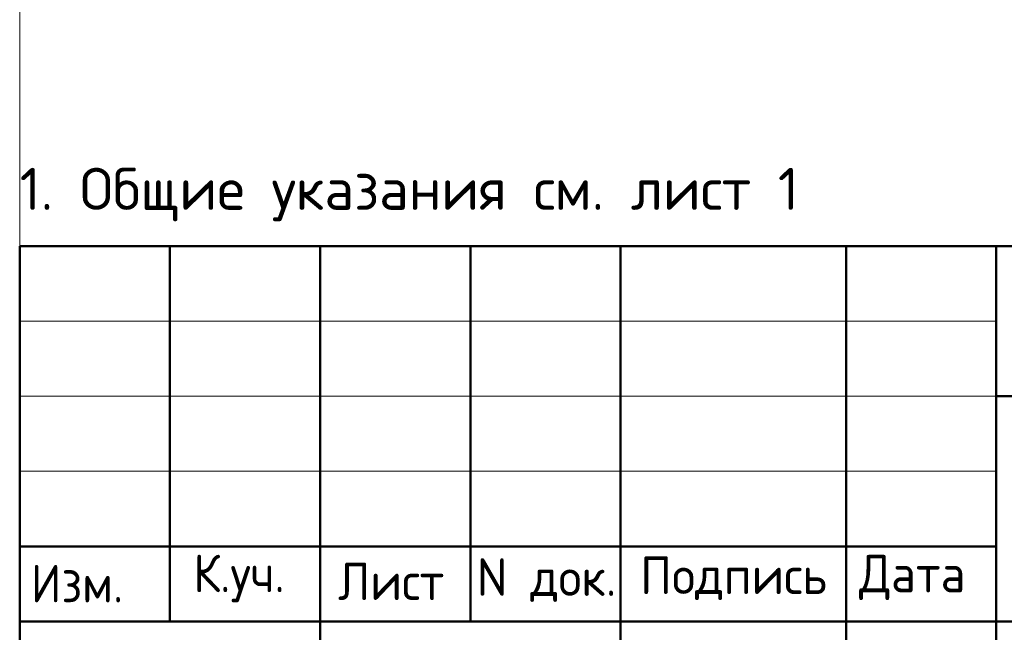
# Model space of a CAD drawing. Header units: millimetres. Extents: x 0 to 21000, y -5 to 14850.
# Tile 14 of 24: x 11500 to 14777, y 1714 to 3754. Entities that reach past the tile are written whole.
import ezdxf

# ---------------------------------------------------------------- set-up
doc = ezdxf.new("R2010")
doc.units = ezdxf.units.MM
doc.layers.add('Standard', color=7, linetype='Continuous', lineweight=25)
doc.styles.add('ISOCPEUR', font='txt')

msp = doc.modelspace()

# ---------------------------------------------------------------- linework, layer by layer
at = {"layer": 'Standard', "color": 7, "linetype": 'Continuous', "lineweight": 13, "transparency": 33554687}
for p, q in [((11500, -5), (11500, 7150)), ((11500, 2750), (14750, 2750)), ((11500, 2500), (14750, 2500)), ((11500, 2250), (14750, 2250))]:
    msp.add_line(p, q, dxfattribs=at)
at = {"layer": 'Standard', "color": 7, "linetype": 'Continuous', "lineweight": 50, "transparency": 33554687}
for p, q in [((11500, 250), (11500, 3000)), ((11500, 3000), (20750, 3000)), ((12000, 1750), (12000, 3000)), ((12500, 250), (12500, 3000)), ((13000, 1750), (13000, 3000)), ((13500, 250), (13500, 3000)), ((14250, 250), (14250, 3000)), ((14750, 250), (14750, 3000)), ((14750, 2500), (20750, 2500)), ((11500, 2000), (14750, 2000)), ((11500, 2000), (14750, 2000)), ((11500, 1750), (14750, 1750)), ((11500, 1750), (14750, 1750)), ((14750, 1750), (20750, 1750))]:
    msp.add_line(p, q, dxfattribs=at)
at = {"layer": 'Standard', "color": 7, "linetype": 'Continuous', "lineweight": 25, "transparency": 33554687}
msp.add_lwpolyline([(20750, 3000), (11500, 3000), (11500, 250), (20750, 250), (20750, 3000)], dxfattribs=at)

# ---------------------------------------------------------------- texts
at = {"layer": 'Standard', "color": 7, "linetype": 'Continuous', "lineweight": 13, "transparency": 33554687, "insert": (11500, 3171.3), "char_height": 140, "width": 2664.807, "attachment_point": 4, "style": 'ISOCPEUR'}
msp.add_mtext('\\A1;{\\fISOCPEUR|i0|b0;\\H139.999998;\\W1.000000;\\C7;1. Общие указания см. лист 1}\\P', dxfattribs=at)
at = {"layer": 'Standard', "color": 7, "linetype": 'Continuous', "lineweight": 25, "transparency": 33554687, "char_height": 125, "attachment_point": 7, "style": 'ISOCPEUR'}
for s, insert, width in [('\\W0.93;Изм.', (11537, 1813.8), 376.448), ('\\W0.93;К.уч.', (12078, 1813.8), 408.006), ('\\W0.94;Лист', (12559.6, 1821.4), 433.463), ('\\W0.95;N док.', (13021.3, 1815.3), 534.063), ('\\W0.96;Подпись', (13564.7, 1821.4), 672.14), ('\\W0.94;Дата', (14293.8, 1821.4), 483.868)]:
    msp.add_mtext(s, dxfattribs=dict(at, insert=insert, width=width))

doc.saveas('drawing.dxf')
